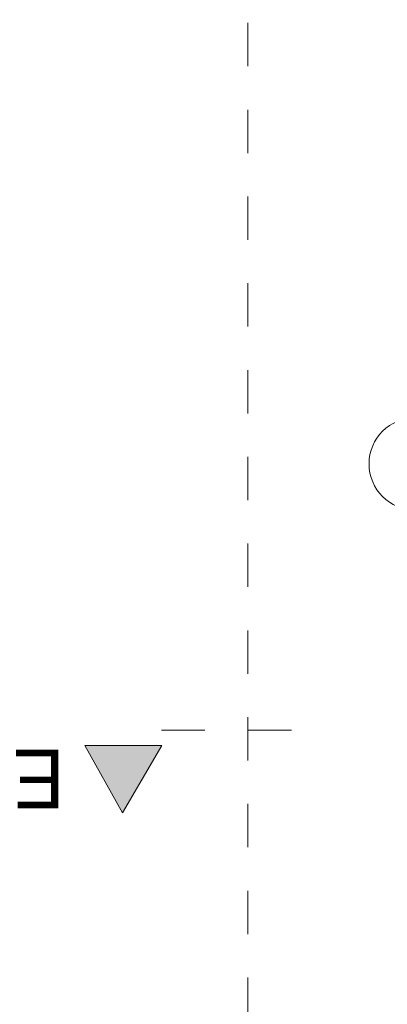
# Model space of a CAD drawing. Extents: x -528673 to -426178, y 23200 to 131944.
# Tile 67 of 87: x -495389 to -492997, y 121722 to 128126. Entities that reach past the tile are written whole.
import ezdxf

# ---------------------------------------------------------------- set-up
doc = ezdxf.new("R2010")
doc.units = 0
doc.header["$MEASUREMENT"] = 0
doc.linetypes.add('Dashed', pattern=[564.444447, 282.222223, -282.222223])
doc.layers.add('Arch opisy', color=252, linetype='Continuous')
for name, color, linetype, lineweight in [('Arch opisy_Nr_Pióra__21', 252, 'Continuous', 9), ('INWENT OPISY_Nr_Pióra__21', 252, 'Continuous', 9), ('INWENT OPISY_Nr_Pióra__41', 252, 'Continuous', 15), ('INWENT.ŚCIANY_Nr_Pióra__20', 252, 'Continuous', 60)]:
    doc.layers.add(name, color=color, linetype=linetype, lineweight=lineweight)
doc.styles.add('GENERATED_STYLE_5', font='txt')

# ---------------------------------------------------------------- blocks, each defined once
blk = doc.blocks.new('Linia_158', base_point=(-491130.2, 125237))
at = {"layer": 'Arch opisy_Nr_Pióra__21', "linetype": 'Continuous'}
blk.add_line((-491130.2, 125237), (-492515.5, 125237), dxfattribs=at)
blk.add_circle((-492815.5, 125237), 300, dxfattribs=at)

msp = doc.modelspace()

# ---------------------------------------------------------------- hatches: boundary and pattern name
at = {"layer": 'INWENT OPISY_Nr_Pióra__21', "linetype": 'Continuous', "lineweight": 15}
msp.add_hatch(color=252, dxfattribs=at).paths.add_polyline_path([(-494720.2, 122968.3), (-494964.5, 123404.5), (-494464.5, 123404.5)], flags=0)

# ---------------------------------------------------------------- linework, layer by layer
at = {"layer": 'INWENT OPISY_Nr_Pióra__41', "color": 252, "linetype": 'Dashed', "lineweight": 15}
msp.add_line((-493620.2, 123504.5), (-494720.2, 123504.5), dxfattribs=at)
at = {"layer": 'INWENT OPISY_Nr_Pióra__41', "color": 252, "linetype": 'Continuous', "lineweight": 15}
for p, q in [((-494964.5, 123404.5), (-494464.5, 123404.5)), ((-494964.5, 123404.5), (-494720.2, 122968.3)), ((-494720.2, 122968.3), (-494464.5, 123404.5))]:
    msp.add_line(p, q, dxfattribs=at)
at = {"layer": 'INWENT.ŚCIANY_Nr_Pióra__20', "color": 252, "linetype": 'Dashed', "lineweight": 15}
msp.add_line((-493903.7, 129234.2), (-493903.7, 117470.7), dxfattribs=at)

# ---------------------------------------------------------------- block references
at = {"layer": 'Arch opisy', "color": 252, "linetype": 'Continuous', "lineweight": 15}
msp.add_blockref('Linia_158', (-491130.2, 125237), dxfattribs=at)

# ---------------------------------------------------------------- texts
at = {"layer": 'INWENT OPISY_Nr_Pióra__21', "color": 252, "linetype": 'Continuous', "lineweight": 15, "insert": (-495264.5, 122997.5), "char_height": 380, "attachment_point": 2, "rotation": 180, "style": 'GENERATED_STYLE_5'}
msp.add_mtext('{E}', dxfattribs=at)

doc.saveas('drawing.dxf')
